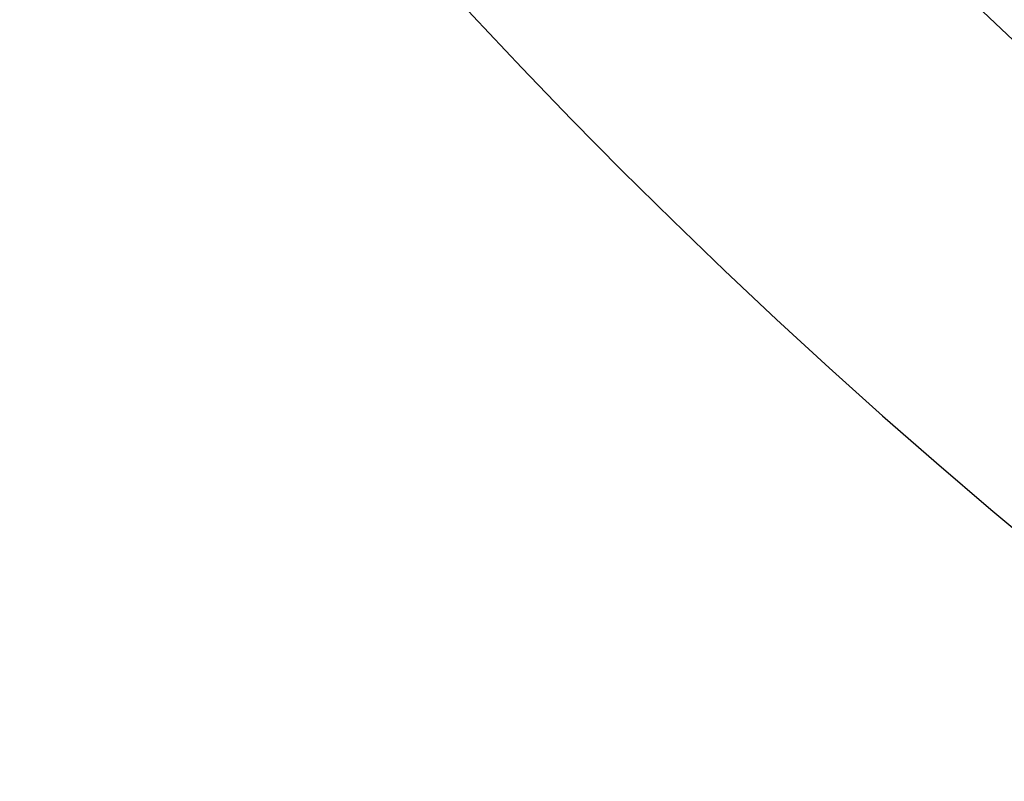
# Model space of a CAD drawing. Header units: millimetres. Extents: x 413 to 1023, y 560 to 1170.
# Tile 3 of 256: x 471 to 522, y 618 to 657. Entities that reach past the tile are written whole.
import ezdxf

# ---------------------------------------------------------------- set-up
doc = ezdxf.new("R2010")
doc.units = ezdxf.units.MM
doc.layers.add('Flora Ø60_Tall$Københanver Ø60 Tall', color=7, linetype='Continuous')

msp = doc.modelspace()

# ---------------------------------------------------------------- linework, layer by layer
at = {"layer": 'Flora Ø60_Tall$Københanver Ø60 Tall', "extrusion": (0, 0, -1)}
for centre, radius in [((-717.829, 865.068, -658.5), 305), ((-717.829, 865.068, -637), 286.315), ((-717.829, 865.068, -625), 286.315), ((-717.829, 865.068, -680), 283.5), ((-717.829, 865.068, -677.992), 260.583), ((-717.829, 865.068, -672.975), 257.943)]:
    msp.add_circle(centre, radius, dxfattribs=at)
at = {"layer": 'Flora Ø60_Tall$Københanver Ø60 Tall'}
msp.add_circle((717.829, 865.068, 376.55), 221.547, dxfattribs=at)
for points, knots in [([(451.946, 865.068, 680), (451.946, 1130.952, 680), (717.829, 1130.952, 680), (983.713, 1130.952, 680), (983.713, 865.068, 680), (983.713, 599.185, 680), (717.829, 599.185, 680), (451.946, 599.185, 680), (451.946, 865.068, 680)], [0, 0, 0, 417.648743, 417.648743, 835.297486, 835.297486, 1252.94623, 1252.94623, 1670.594973, 1670.594973, 1670.594973]), ([(479.327, 865.068, 309.5), (479.327, 1103.57, 309.5), (717.829, 1103.57, 309.5), (956.331, 1103.57, 309.5), (956.331, 865.068, 309.5), (956.331, 626.566, 309.5), (717.829, 626.566, 309.5), (479.327, 626.566, 309.5), (479.327, 865.068, 309.5)], [0, 0, 0, 479.07428, 479.07428, 958.14856, 958.14856, 1437.22284, 1437.22284, 1916.29712, 1916.29712, 1916.29712])]:
    msp.add_rational_spline(points, [1, 0.707106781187, 1, 0.707106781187, 1, 0.707106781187, 1, 0.707106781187, 1], degree=2, knots=knots, dxfattribs=at)

doc.saveas('drawing.dxf')
